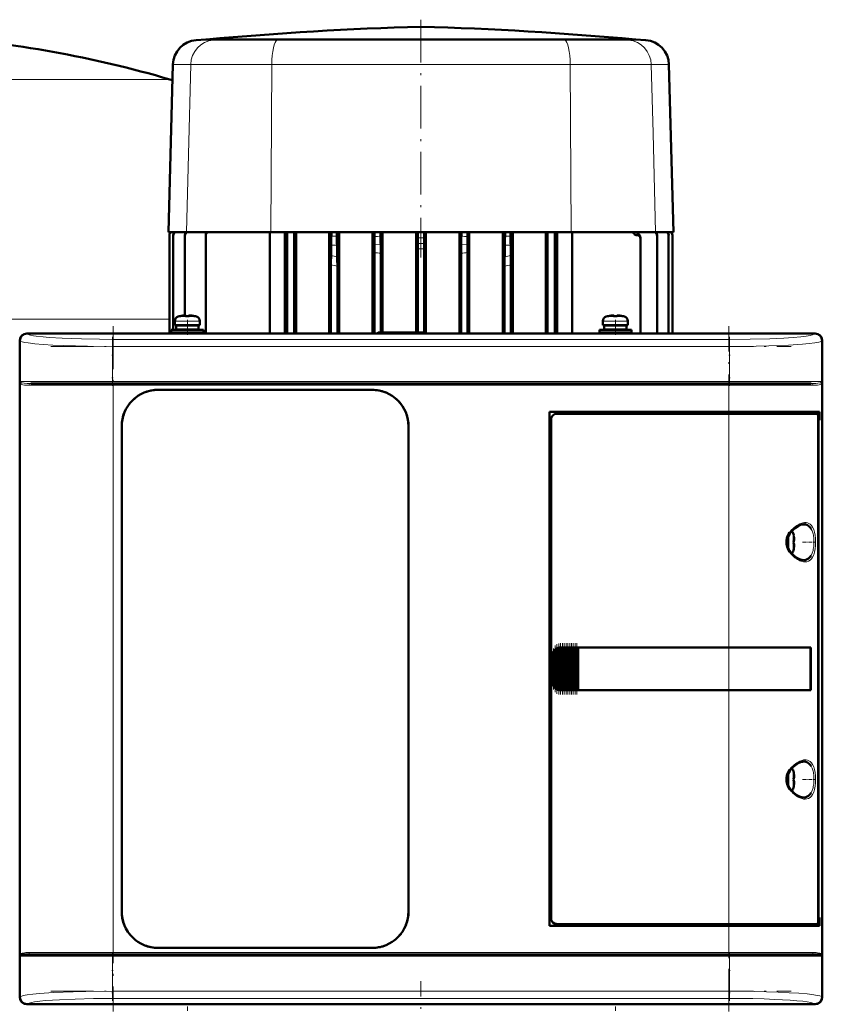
# Model space of a CAD drawing. Extents: x -1351 to 1763, y -1300 to 612.
# Tile 43 of 80: x 9 to 234, y 166 to 442. Entities that reach past the tile are written whole.
import ezdxf

# ---------------------------------------------------------------- set-up
doc = ezdxf.new("R2010")
doc.units = 0
doc.linetypes.add('DASHDOT', pattern=[18.5, 12, -3, 0.5, -3])

msp = doc.modelspace()

# ---------------------------------------------------------------- linework, layer by layer
at = {"color": 7, "linetype": 'DASHDOT', "lineweight": 18}
for p, q in [((121.59, 442.01), (121.59, 375.33)), ((35.31, 356.1), (35.31, 164.05)), ((207.9, 164.05), (207.9, 356.1)), ((17.84, 350.43), (225.37, 350.43)), ((225.37, 340.58), (17.84, 340.58)), ((18.05, 339.58), (225.16, 339.58)), ((17.84, 179.58), (225.37, 179.58)), ((225.16, 180.58), (18.05, 180.58)), ((121.6, 94.28), (121.6, 172.6)), ((17.84, 169.72), (225.37, 169.72))]:
    msp.add_line(p, q, dxfattribs=at)
at = {"color": 7, "lineweight": 50}
for p, q in [((61.33, 436.45), (58.6, 436.26)), ((66.04, 436.45), (61.33, 436.45)), ((61.48, 436.45), (61.33, 436.45)), ((92.77, 436.45), (61.48, 436.45)), ((81.92, 436.45), (66.04, 436.45)), ((81.92, 436.45), (121.58, 436.45)), ((121.59, 436.45), (92.77, 436.45)), ((174.35, 436.45), (121.59, 436.45)), ((161.27, 436.45), (121.61, 436.45)), ((177.15, 436.45), (161.27, 436.45)), ((181.71, 436.45), (174.35, 436.45)), ((181.86, 436.45), (177.15, 436.45)), ((181.71, 436.45), (181.86, 436.45)), ((181.86, 436.45), (184.58, 436.26)), ((52.07, 429.46), (50.84, 382.48)), ((191.11, 429.46), (192.34, 382.48)), ((50.84, 382.48), (55.84, 382.48)), ((51.09, 354.08), (51.09, 381.61)), ((51.09, 381.61), (51.09, 381.61)), ((52.15, 381.67), (52.15, 381.55)), ((52.15, 355.13), (52.15, 381.55)), ((55.43, 381.52), (55.43, 381.74)), ((55.43, 359.13), (55.43, 381.52)), ((55.84, 382.48), (79.46, 382.48)), ((61.28, 381.51), (61.28, 381.82)), ((61.28, 354.08), (61.28, 381.51)), ((79.24, 354.08), (79.24, 382.48)), ((79.46, 382.48), (96.46, 382.48)), ((83.46, 354.08), (83.46, 382.48)), ((84.09, 382.48), (84.09, 354.08)), ((86.09, 354.08), (86.09, 382.48)), ((86.63, 354.08), (86.63, 382.48)), ((95.83, 354.08), (95.83, 382.48)), ((96.46, 382.48), (96.47, 382.48)), ((98.05, 382.48), (96.46, 382.48)), ((96.46, 382.48), (96.46, 382.48)), ((96.47, 382.48), (98.04, 382.48)), ((96.47, 382.48), (96.47, 381.32)), ((98.04, 382.48), (98.04, 381.32)), ((98.05, 382.48), (98.04, 382.48)), ((98.05, 382.48), (108.56, 382.48)), ((98.05, 382.48), (98.05, 382.48)), ((98.64, 354.08), (98.64, 382.48)), ((108.04, 371.12), (108.04, 382.48)), ((108.56, 382.5), (108.57, 382.49)), ((108.56, 382.5), (108.56, 382.48)), ((110.29, 382.5), (108.56, 382.5)), ((108.57, 382.49), (110.28, 382.49)), ((108.57, 382.49), (108.57, 381.29)), ((110.29, 382.5), (110.28, 382.49)), ((110.28, 382.49), (110.28, 381.31)), ((110.29, 382.5), (110.29, 382.48)), ((110.29, 382.48), (120.7, 382.48)), ((110.79, 354.33), (110.79, 382.48)), ((120.22, 354.33), (120.22, 382.48)), ((120.7, 382.5), (120.71, 382.5)), ((120.7, 382.5), (120.7, 382.48)), ((120.7, 382.5), (122.48, 382.5)), ((122.48, 382.5), (120.71, 382.5)), ((120.71, 382.5), (120.71, 380.89)), ((122.48, 382.5), (122.48, 380.89)), ((122.48, 382.5), (122.48, 382.5)), ((122.48, 382.5), (122.48, 382.48)), ((122.48, 382.48), (132.9, 382.48)), ((122.97, 354.07), (122.97, 382.48)), ((132.39, 354.08), (132.39, 382.48)), ((132.9, 382.5), (132.91, 382.49)), ((132.9, 382.5), (132.9, 382.48)), ((132.9, 382.5), (134.63, 382.5)), ((132.91, 382.49), (134.62, 382.49)), ((132.91, 382.49), (132.91, 381.31)), ((134.63, 382.5), (134.62, 382.49)), ((134.62, 382.49), (134.62, 381.29)), ((134.63, 382.5), (134.63, 382.48)), ((134.63, 382.48), (145.14, 382.48)), ((135.15, 354.08), (135.15, 382.48)), ((144.54, 354.08), (144.54, 382.48)), ((145.14, 382.48), (145.15, 382.48)), ((145.14, 382.48), (145.14, 382.48)), ((145.14, 382.48), (146.73, 382.48)), ((145.15, 382.48), (146.72, 382.48)), ((145.15, 382.48), (145.15, 381.32)), ((146.72, 382.48), (146.72, 381.32)), ((146.73, 382.48), (146.72, 382.48)), ((146.73, 382.48), (146.73, 382.48)), ((146.73, 382.48), (163.72, 382.48)), ((147.36, 354.08), (147.36, 382.48)), ((156.55, 354.08), (156.55, 382.48)), ((157.09, 354.08), (157.09, 382.48)), ((159.09, 382.48), (159.09, 354.08)), ((159.73, 382.48), (159.73, 354.08)), ((163.72, 382.48), (187.34, 382.48)), ((163.95, 354.08), (163.95, 382.48)), ((181.93, 381.65), (182, 381.65)), ((183.09, 380.66), (183.09, 380.94)), ((187.34, 382.48), (192.34, 382.48)), ((187.76, 381.52), (187.76, 381.74)), ((187.76, 354.08), (187.76, 381.52)), ((191.03, 381.67), (191.03, 381.55)), ((191.03, 354.08), (191.03, 381.55)), ((192.09, 381.61), (192.09, 381.61)), ((192.09, 354.08), (192.09, 381.61)), ((96.44, 378.82), (96.39, 375.95)), ((98.06, 378.82), (98.13, 375.53)), ((145.12, 378.82), (145.06, 375.53)), ((146.74, 378.82), (146.8, 375.95)), ((183.09, 354.08), (183.09, 380.66)), ((108.53, 354.08), (108.53, 376.74)), ((110.32, 354.33), (110.32, 376.54)), ((120.69, 377.77), (120.69, 354.33)), ((122.49, 377.77), (122.49, 354.33)), ((132.86, 376.54), (132.86, 354.08)), ((134.66, 376.74), (134.66, 354.08)), ((96.36, 354.08), (96.36, 373.31)), ((98.15, 354.08), (98.15, 372.89)), ((145.03, 372.89), (145.03, 354.08)), ((146.83, 373.31), (146.83, 354.08)), ((108.03, 370.75), (108.04, 371.12)), ((108.04, 368.49), (108.03, 368.86)), ((108.04, 354.08), (108.04, 368.49)), ((54.18, 358.96), (54.17, 358.97)), ((55.6, 358.96), (55.6, 359.11)), ((56.6, 358.96), (56.6, 359.11)), ((58.03, 358.97), (58.02, 358.96)), ((174.18, 358.96), (174.17, 358.97)), ((175.6, 358.96), (175.6, 359.11)), ((176.6, 358.96), (176.6, 359.11)), ((178.03, 358.97), (178.02, 358.96)), ((52.6, 357.56), (52.6, 356.43)), ((56.1, 356.43), (52.6, 356.43)), ((52.95, 356.33), (56.1, 356.33)), ((52.95, 355.23), (52.95, 356.33)), ((54.1, 356.33), (54.1, 356.43)), ((56.1, 356.43), (59.6, 356.43)), ((59.25, 356.33), (56.1, 356.33)), ((58.1, 356.43), (58.1, 356.33)), ((59.25, 356.33), (59.25, 355.23)), ((59.6, 357.56), (59.6, 356.43)), ((172.6, 357.56), (172.6, 356.43)), ((176.1, 356.43), (172.6, 356.43)), ((172.95, 356.33), (176.1, 356.33)), ((172.95, 355.23), (172.95, 356.33)), ((174.1, 356.33), (174.1, 356.43)), ((176.1, 356.43), (179.6, 356.43)), ((179.25, 356.33), (176.1, 356.33)), ((178.1, 356.43), (178.1, 356.33)), ((179.25, 356.33), (179.25, 355.23)), ((179.6, 357.56), (179.6, 356.43)), ((11.1, 354.08), (18.95, 354.08)), ((232.08, 354.05), (11.12, 354.05)), ((18.95, 354.08), (18.96, 354.05)), ((18.95, 354.07), (23.25, 354.07)), ((23.25, 354.08), (120.95, 354.08)), ((23.25, 354.05), (23.25, 354.08)), ((51.6, 355.13), (56.1, 355.13)), ((51.6, 355.13), (51.6, 354.33)), ((51.6, 354.33), (56.1, 354.33)), ((52.15, 354.08), (52.15, 354.33)), ((52.95, 355.23), (56.1, 355.23)), ((54.1, 355.13), (54.1, 355.23)), ((54.1, 354.08), (54.1, 354.33)), ((59.25, 355.23), (56.1, 355.23)), ((56.1, 355.13), (60.6, 355.13)), ((56.1, 354.33), (60.6, 354.33)), ((58.1, 355.23), (58.1, 355.13)), ((58.1, 354.33), (58.1, 354.08)), ((60.6, 355.13), (60.6, 354.33)), ((109.6, 354.33), (109.35, 354.08)), ((122.6, 354.33), (109.6, 354.33)), ((120.95, 354.08), (120.96, 354.05)), ((120.95, 354.07), (125.25, 354.07)), ((122.6, 354.33), (122.86, 354.07)), ((125.25, 354.08), (219.95, 354.08)), ((125.25, 354.05), (125.25, 354.08)), ((171.6, 355.13), (176.1, 355.13)), ((171.6, 355.13), (171.6, 354.33)), ((171.6, 354.33), (176.1, 354.33)), ((172.95, 355.23), (176.1, 355.23)), ((174.1, 355.13), (174.1, 355.23)), ((174.1, 354.08), (174.1, 354.33)), ((179.25, 355.23), (176.1, 355.23)), ((180.6, 355.13), (176.1, 355.13)), ((180.6, 354.33), (176.1, 354.33)), ((178.1, 355.23), (178.1, 355.13)), ((178.1, 354.33), (178.1, 354.08)), ((180.6, 355.13), (180.6, 354.33)), ((219.95, 354.08), (219.96, 354.05)), ((219.95, 354.07), (224.25, 354.07)), ((224.25, 354.08), (232.1, 354.08)), ((224.25, 354.05), (224.25, 354.08)), ((9.13, 352.05), (9.13, 168.1)), ((234.07, 168.1), (234.07, 352.05)), ((234.1, 352.08), (234.1, 344.23)), ((9.13, 344.22), (9.1, 344.23)), ((9.11, 339.93), (9.11, 344.23)), ((234.1, 344.23), (234.07, 344.22)), ((234.1, 344.23), (234.1, 339.93)), ((9.1, 339.93), (9.13, 339.93)), ((12.19, 340.08), (35.31, 340.08)), ((35.31, 340.08), (207.9, 340.08)), ((207.9, 340.08), (231.02, 340.08)), ((234.07, 339.93), (234.1, 339.93)), ((234.1, 339.93), (234.1, 266.23)), ((47.9, 338.28), (107.9, 338.28)), ((47.9, 338.28), (107.9, 338.28)), ((157.6, 188.08), (157.6, 332.08)), ((157.6, 332.08), (207.9, 332.08)), ((207.9, 331.58), (159.6, 331.58)), ((233.31, 332.08), (207.9, 332.08)), ((207.9, 331.58), (232.65, 331.58)), ((233, 331.58), (232.66, 331.58)), ((233, 332.08), (233, 331.58)), ((233.31, 329.78), (233.31, 332.08)), ((158.1, 330.08), (158.1, 190.07)), ((232.94, 189.54), (232.94, 330.61)), ((232.94, 329.78), (233.31, 329.78)), ((232.94, 329.74), (233.07, 329.74)), ((233.31, 329.78), (233.07, 329.74)), ((233.07, 329.74), (233.07, 190.41)), ((37.7, 192.08), (37.7, 328.08)), ((118.1, 328.08), (118.1, 192.08)), ((118.1, 328.08), (118.1, 192.08)), ((226.07, 297.5), (226.08, 297.51)), ((226.22, 296.08), (226.07, 296.08)), ((226.22, 295.08), (226.07, 295.08)), ((226.08, 293.65), (226.07, 293.65)), ((158.97, 254.98), (158.97, 265.17)), ((159.11, 265.34), (159.27, 265.5)), ((159.48, 254.45), (159.48, 265.7)), ((159.62, 265.78), (159.78, 265.87)), ((159.99, 254.19), (159.99, 265.97)), ((160.13, 266), (160.29, 266.04)), ((160.5, 266.07), (160.64, 266.08)), ((160.5, 254.08), (160.5, 266.07)), ((160.67, 266.08), (160.61, 266.08)), ((160.67, 266.08), (160.64, 266.08)), ((160.67, 266.08), (160.8, 266.08)), ((161.01, 266.08), (160.8, 266.08)), ((161.01, 254.08), (161.01, 266.08)), ((161.15, 266.08), (161.01, 266.08)), ((161.15, 266.08), (161.23, 266.08)), ((161.23, 266.08), (161.31, 266.08)), ((161.52, 266.08), (161.31, 266.08)), ((161.52, 254.08), (161.52, 266.08)), ((161.66, 266.08), (161.52, 266.08)), ((161.66, 266.08), (161.74, 266.08)), ((161.74, 266.08), (161.82, 266.08)), ((162.03, 266.08), (161.82, 266.08)), ((162.03, 254.08), (162.03, 266.08)), ((162.17, 266.08), (162.03, 266.08)), ((162.17, 266.08), (162.25, 266.08)), ((162.25, 266.08), (162.33, 266.08)), ((162.54, 266.08), (162.33, 266.08)), ((162.54, 254.08), (162.54, 266.08)), ((162.68, 266.08), (162.54, 266.08)), ((162.68, 266.08), (162.76, 266.08)), ((162.76, 266.08), (162.84, 266.08)), ((163.05, 266.08), (162.84, 266.08)), ((163.05, 254.08), (163.05, 266.08)), ((163.19, 266.08), (163.05, 266.08)), ((163.19, 266.08), (163.27, 266.08)), ((163.27, 266.08), (163.35, 266.08)), ((163.56, 266.08), (163.35, 266.08)), ((163.56, 254.08), (163.56, 266.08)), ((163.7, 266.08), (163.56, 266.08)), ((163.7, 266.08), (163.78, 266.08)), ((163.78, 266.08), (163.86, 266.08)), ((164.07, 266.08), (163.86, 266.08)), ((164.07, 254.08), (164.07, 266.08)), ((164.21, 266.08), (164.07, 266.08)), ((164.21, 266.08), (164.29, 266.08)), ((164.29, 266.08), (164.37, 266.08)), ((164.58, 266.08), (164.37, 266.08)), ((164.58, 254.08), (164.58, 266.08)), ((164.72, 266.08), (164.58, 266.08)), ((164.72, 266.08), (164.8, 266.08)), ((164.8, 266.08), (164.88, 266.08)), ((165.09, 266.08), (164.88, 266.08)), ((165.09, 254.08), (165.09, 266.08)), ((165.23, 266.08), (165.09, 266.08)), ((165.23, 266.08), (165.31, 266.08)), ((165.31, 266.08), (165.39, 266.08)), ((165.56, 266.08), (165.39, 266.08)), ((165.56, 266.08), (165.56, 254.08)), ((165.6, 266.08), (165.56, 266.08)), ((165.6, 266.08), (207.9, 266.08)), ((165.63, 266.05), (165.6, 266.08)), ((165.63, 266.05), (207.9, 266.05)), ((165.63, 254.1), (165.63, 266.05)), ((165.63, 266.05), (207.9, 266.05)), ((230.89, 266.08), (207.9, 266.08)), ((209.87, 266.05), (207.9, 266.05)), ((209.85, 266.05), (207.9, 266.05)), ((214.27, 266.05), (209.85, 266.05)), ((216.96, 266.05), (214.27, 266.05)), ((224.55, 266.04), (217.62, 266.05)), ((230.89, 266.08), (230.57, 266.02)), ((230.82, 254.13), (230.82, 266.02)), ((230.89, 266.08), (230.89, 254.08)), ((234.1, 266.23), (234.07, 266.22)), ((234.1, 266.23), (234.1, 261.93)), ((9.13, 264.22), (9.1, 264.23)), ((9.11, 259.93), (9.11, 264.23)), ((158.6, 256.08), (158.6, 264.08)), ((9.1, 259.93), (9.13, 259.93)), ((234.07, 261.93), (234.1, 261.93)), ((234.1, 261.93), (234.1, 180.23)), ((159.27, 254.65), (159.11, 254.81)), ((159.78, 254.29), (159.62, 254.37)), ((160.29, 254.11), (160.13, 254.15)), ((160.64, 254.08), (160.5, 254.08)), ((160.67, 254.08), (160.61, 254.08)), ((160.64, 254.08), (160.67, 254.08)), ((160.67, 254.08), (160.8, 254.08)), ((161.01, 254.08), (160.8, 254.08)), ((161.15, 254.08), (161.01, 254.08)), ((161.15, 254.08), (161.23, 254.08)), ((161.23, 254.08), (161.31, 254.08)), ((161.52, 254.08), (161.31, 254.08)), ((161.66, 254.08), (161.52, 254.08)), ((161.66, 254.08), (161.74, 254.08)), ((161.74, 254.08), (161.82, 254.08)), ((162.03, 254.08), (161.82, 254.08)), ((162.17, 254.08), (162.03, 254.08)), ((162.17, 254.08), (162.25, 254.08)), ((162.25, 254.08), (162.33, 254.08)), ((162.54, 254.08), (162.33, 254.08)), ((162.68, 254.08), (162.54, 254.08)), ((162.68, 254.08), (162.76, 254.08)), ((162.76, 254.08), (162.84, 254.08)), ((163.05, 254.08), (162.84, 254.08)), ((163.19, 254.08), (163.05, 254.08)), ((163.19, 254.08), (163.27, 254.08)), ((163.27, 254.08), (163.35, 254.08)), ((163.56, 254.08), (163.35, 254.08)), ((163.7, 254.08), (163.56, 254.08)), ((163.7, 254.08), (163.78, 254.08)), ((163.78, 254.08), (163.86, 254.08)), ((164.07, 254.08), (163.86, 254.08)), ((164.21, 254.08), (164.07, 254.08)), ((164.21, 254.08), (164.29, 254.08)), ((164.29, 254.08), (164.37, 254.08)), ((164.58, 254.08), (164.37, 254.08)), ((164.72, 254.08), (164.58, 254.08)), ((164.72, 254.08), (164.8, 254.08)), ((164.8, 254.08), (164.88, 254.08)), ((165.09, 254.08), (164.88, 254.08)), ((165.23, 254.08), (165.09, 254.08)), ((165.23, 254.08), (165.31, 254.08)), ((165.31, 254.08), (165.39, 254.08)), ((165.56, 254.08), (165.39, 254.08)), ((165.56, 254.08), (165.6, 254.08)), ((165.6, 254.08), (165.63, 254.1)), ((207.9, 254.08), (165.6, 254.08)), ((165.63, 254.1), (207.9, 254.1)), ((207.9, 254.1), (209.87, 254.1)), ((230.89, 254.08), (207.9, 254.08)), ((209.85, 254.1), (213.63, 254.1)), ((214.27, 254.1), (216.96, 254.1)), ((216.96, 254.1), (217.13, 254.1)), ((230.89, 254.08), (230.57, 254.13)), ((226.07, 231), (226.08, 231.01)), ((226.22, 229.58), (226.07, 229.58)), ((226.22, 228.58), (226.07, 228.58)), ((226.08, 227.15), (226.07, 227.15)), ((232.94, 190.41), (233.07, 190.41)), ((233.07, 190.41), (233.31, 190.38)), ((207.9, 188.08), (157.6, 188.08)), ((159.6, 188.58), (207.9, 188.58)), ((232.65, 188.58), (207.9, 188.58)), ((207.9, 188.08), (233.31, 188.08)), ((232.66, 188.58), (233, 188.58)), ((233.31, 190.38), (232.94, 190.38)), ((233, 188.58), (233, 188.08)), ((233.31, 188.08), (233.31, 190.38)), ((9.13, 180.22), (9.1, 180.23)), ((9.11, 175.93), (9.11, 180.23)), ((12.19, 180.08), (35.31, 180.08)), ((207.9, 180.08), (35.31, 180.08)), ((107.9, 181.88), (47.9, 181.88)), ((231.02, 180.08), (207.9, 180.08)), ((234.1, 180.23), (234.07, 180.22)), ((234.1, 180.23), (234.1, 175.93)), ((9.1, 175.93), (9.13, 175.93)), ((234.07, 175.93), (234.1, 175.93)), ((234.1, 175.93), (234.1, 168.08)), ((18.95, 166.08), (11.1, 166.08)), ((232.08, 166.1), (11.12, 166.1)), ((18.96, 166.1), (18.95, 166.08)), ((23.25, 166.08), (18.95, 166.08)), ((23.25, 166.08), (23.25, 166.1)), ((120.95, 166.08), (23.25, 166.08)), ((120.96, 166.1), (120.95, 166.08)), ((125.25, 166.08), (120.95, 166.08)), ((125.25, 166.08), (125.25, 166.1)), ((219.95, 166.08), (125.25, 166.08)), ((219.96, 166.1), (219.95, 166.08)), ((224.25, 166.08), (219.95, 166.08)), ((224.25, 166.08), (224.25, 166.1)), ((232.1, 166.08), (224.25, 166.08))]:
    msp.add_line(p, q, dxfattribs=at)
at = {"color": 7, "lineweight": 18}
for p, q in [((58.6, 436.26), (63.39, 436.26)), ((66.04, 436.45), (63.39, 436.26)), ((63.39, 436.26), (81.28, 436.26)), ((81.92, 436.45), (81.28, 436.26)), ((81.28, 436.26), (161.91, 436.26)), ((161.27, 436.45), (161.91, 436.26)), ((161.91, 436.26), (179.8, 436.26)), ((177.15, 436.45), (179.8, 436.26)), ((179.8, 436.26), (184.58, 436.26)), ((52.07, 429.46), (57.04, 429.46)), ((57.04, 429.46), (56.4, 404.19)), ((57.04, 429.46), (79.75, 429.46)), ((79.75, 429.46), (79.46, 382.48)), ((79.75, 429.46), (163.43, 429.46)), ((163.43, 429.46), (186.15, 429.46)), ((163.43, 429.46), (163.72, 382.48)), ((186.15, 429.46), (191.11, 429.46)), ((186.15, 429.46), (186.64, 410.19)), ((51.2, 425.27), (-38.4, 425.27)), ((186.64, 410.19), (187.34, 382.48)), ((56.4, 404.19), (55.84, 382.48)), ((96.47, 381.32), (98.04, 381.32)), ((145.15, 381.32), (146.72, 381.32)), ((181.38, 381.95), (182.59, 381.95)), ((96.44, 378.82), (98.06, 378.82)), ((110.3, 378.94), (108.55, 379.03)), ((122.48, 379.33), (120.7, 379.33)), ((134.64, 379.03), (132.88, 378.94)), ((145.12, 378.82), (146.74, 378.82)), ((53.53, 358.8), (56.08, 358.8)), ((56.08, 358.8), (56.1, 358.8)), ((56.1, 358.8), (58.67, 358.8)), ((173.53, 358.8), (176.08, 358.8)), ((176.08, 358.8), (176.1, 358.8)), ((176.1, 358.8), (178.67, 358.8)), ((51.09, 358.07), (-38.4, 358.07)), ((52.6, 357.56), (56.07, 357.56)), ((56.07, 357.56), (56.1, 357.56)), ((56.1, 357.56), (59.6, 357.56)), ((172.6, 357.56), (176.07, 357.56)), ((176.07, 357.56), (176.1, 357.56)), ((176.1, 357.56), (179.6, 357.56)), ((11.12, 354.05), (11.19, 353.98)), ((232.01, 353.98), (232.08, 354.05)), ((9.19, 351.99), (9.13, 352.05)), ((9.19, 340.58), (9.19, 351.99)), ((35.13, 352.42), (208.07, 352.42)), ((35.13, 352.42), (35.13, 350.43)), ((208.07, 352.42), (208.07, 350.43)), ((234.07, 352.05), (234.01, 351.99)), ((234.01, 351.99), (234.01, 340.58)), ((35.13, 350.43), (35.13, 340.58)), ((208.07, 350.43), (35.13, 350.43)), ((208.07, 350.43), (208.07, 340.58)), ((35.13, 340.58), (9.19, 340.58)), ((9.37, 340.1), (9.37, 180.06)), ((11.73, 339.58), (35.31, 339.58)), ((35.13, 340.58), (208.07, 340.58)), ((35.13, 340.08), (35.13, 340.58)), ((35.31, 339.58), (35.31, 340.08)), ((207.9, 339.58), (35.31, 339.58)), ((35.31, 339.58), (35.31, 180.58)), ((207.9, 340.08), (207.9, 339.58)), ((207.9, 332.08), (207.9, 339.58)), ((207.9, 339.58), (231.47, 339.58)), ((225.79, 340.58), (208.07, 340.58)), ((208.07, 340.08), (208.07, 340.58)), ((234.01, 340.58), (225.79, 340.58)), ((233.84, 180.06), (233.84, 340.1)), ((207.9, 332.08), (207.9, 331.58)), ((207.9, 266.08), (207.9, 331.58)), ((225.92, 298.15), (225.92, 295.6)), ((228.87, 300.58), (228.91, 300.58)), ((230.96, 299.35), (231, 299.27)), ((224.67, 297.44), (224.67, 295.61)), ((224.67, 295.61), (224.67, 295.58)), ((224.67, 295.58), (224.67, 293.71)), ((225.92, 295.6), (225.92, 295.58)), ((225.92, 295.58), (225.92, 293.01)), ((228.92, 290.58), (228.87, 290.58)), ((231, 291.88), (230.96, 291.82)), ((159.11, 265.34), (159.11, 254.81)), ((159.27, 254.65), (159.27, 265.5)), ((159.62, 254.37), (159.62, 265.78)), ((159.78, 265.87), (159.78, 254.29)), ((160.13, 254.15), (160.13, 266)), ((160.29, 266.04), (160.29, 254.11)), ((160.64, 266.08), (160.64, 254.08)), ((160.8, 254.08), (160.8, 266.08)), ((161.15, 266.08), (161.15, 254.08)), ((161.31, 266.08), (161.31, 254.08)), ((161.66, 266.08), (161.66, 254.08)), ((161.82, 266.08), (161.82, 254.08)), ((162.17, 266.08), (162.17, 254.08)), ((162.33, 266.08), (162.33, 254.08)), ((162.68, 266.08), (162.68, 254.08)), ((162.84, 254.08), (162.84, 266.08)), ((163.19, 266.08), (163.19, 254.08)), ((163.35, 266.08), (163.35, 254.08)), ((163.7, 266.08), (163.7, 254.08)), ((163.86, 266.08), (163.86, 254.08)), ((164.21, 266.08), (164.21, 254.08)), ((164.37, 254.08), (164.37, 266.08)), ((164.72, 266.08), (164.72, 254.08)), ((164.88, 266.08), (164.88, 254.08)), ((165.23, 254.08), (165.23, 266.08)), ((165.39, 266.08), (165.39, 254.08)), ((207.9, 266.05), (207.9, 266.08)), ((207.9, 266.05), (207.9, 254.1)), ((158.65, 264.08), (158.6, 264.08)), ((158.65, 264.08), (158.65, 256.08)), ((158.82, 255.28), (158.82, 264.87)), ((158.65, 256.08), (158.6, 256.08)), ((207.9, 254.08), (207.9, 254.1)), ((207.9, 188.58), (207.9, 254.08)), ((228.87, 234.08), (228.91, 234.08)), ((230.96, 232.85), (231, 232.77)), ((224.67, 230.94), (224.67, 229.11)), ((224.67, 229.11), (224.67, 229.08)), ((224.67, 229.08), (224.67, 227.21)), ((225.92, 231.65), (225.92, 229.1)), ((225.92, 229.1), (225.92, 229.08)), ((225.92, 229.08), (225.92, 226.51)), ((228.92, 224.08), (228.87, 224.08)), ((231, 225.38), (230.96, 225.32)), ((207.9, 188.58), (207.9, 188.08)), ((207.9, 180.58), (207.9, 188.08)), ((9.19, 179.58), (17.42, 179.58)), ((9.19, 168.16), (9.19, 179.58)), ((35.31, 180.58), (11.73, 180.58)), ((17.42, 179.58), (35.13, 179.58)), ((35.13, 179.58), (35.13, 180.08)), ((208.07, 179.58), (35.13, 179.58)), ((35.13, 179.58), (35.13, 169.72)), ((35.31, 180.58), (207.9, 180.58)), ((35.31, 180.58), (35.31, 180.08)), ((231.47, 180.58), (207.9, 180.58)), ((207.9, 180.58), (207.9, 180.08)), ((208.07, 180.08), (208.07, 179.58)), ((208.07, 179.58), (208.07, 169.72)), ((208.07, 179.58), (234.01, 179.58)), ((234.01, 179.58), (234.01, 168.16)), ((35.13, 169.72), (208.07, 169.72)), ((35.13, 167.73), (35.13, 169.72)), ((208.07, 169.72), (208.07, 167.73)), ((9.13, 168.1), (9.19, 168.16)), ((11.19, 166.17), (11.12, 166.1)), ((208.07, 167.73), (35.13, 167.73)), ((232.08, 166.1), (232.01, 166.17)), ((234.01, 168.16), (234.07, 168.1))]:
    msp.add_line(p, q, dxfattribs=at)
at = {"color": 7, "linetype": 'DASHDOT', "lineweight": 18, "ltscale": 0.00078125}
msp.add_line((55.1, 359.1), (55.1, 359.14), dxfattribs=at)
at = {"color": 7, "linetype": 'DASHDOT', "lineweight": 18, "ltscale": 0.000926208}
for p, q in [((57.1, 359.1), (57.1, 359.14)), ((177.1, 359.1), (177.1, 359.14))]:
    msp.add_line(p, q, dxfattribs=at)
at = {"color": 7, "linetype": 'DASHDOT', "lineweight": 18, "ltscale": 0.000782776}
msp.add_line((175.1, 359.1), (175.1, 359.14), dxfattribs=at)
at = {"color": 7, "linetype": 'DASHDOT', "lineweight": 18, "ltscale": 0.104372}
for p, q in [((56.1, 357.9), (56.1, 353.73)), ((176.1, 357.9), (176.1, 353.73))]:
    msp.add_line(p, q, dxfattribs=at)
at = {"color": 7, "linetype": 'DASHDOT', "lineweight": 18, "ltscale": 0.342406}
for p, q in [((35.13, 353.13), (35.13, 339.43)), ((208.07, 353.13), (208.07, 339.43))]:
    msp.add_line(p, q, dxfattribs=at)
at = {"color": 7, "linetype": 'DASHDOT', "lineweight": 18, "ltscale": 0.000942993}
for p, q in [((226.22, 296.58), (226.26, 296.58)), ((226.22, 230.08), (226.26, 230.08))]:
    msp.add_line(p, q, dxfattribs=at)
at = {"color": 7, "linetype": 'DASHDOT', "lineweight": 18, "ltscale": 0.08656}
for p, q in [((228.59, 295.58), (232.05, 295.58)), ((228.59, 229.08), (232.05, 229.08))]:
    msp.add_line(p, q, dxfattribs=at)
at = {"color": 7, "linetype": 'DASHDOT', "lineweight": 18, "ltscale": 0.000793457}
for p, q in [((226.22, 294.58), (226.25, 294.58)), ((226.22, 228.08), (226.25, 228.08))]:
    msp.add_line(p, q, dxfattribs=at)
at = {"color": 7, "linetype": 'DASHDOT', "lineweight": 18, "ltscale": 0.28763}
msp.add_line((158.75, 254.32), (158.75, 265.83), dxfattribs=at)
at = {"color": 7, "linetype": 'DASHDOT', "lineweight": 18, "ltscale": 0.325663}
msp.add_line((159.2, 253.56), (159.2, 266.59), dxfattribs=at)
at = {"color": 7, "linetype": 'DASHDOT', "lineweight": 18, "ltscale": 0.347391}
msp.add_line((159.71, 253.13), (159.71, 267.02), dxfattribs=at)
at = {"color": 7, "linetype": 'DASHDOT', "lineweight": 18, "ltscale": 0.357764}
msp.add_line((160.22, 252.92), (160.22, 267.23), dxfattribs=at)
at = {"color": 7, "linetype": 'DASHDOT', "lineweight": 18, "ltscale": 0.360001}
for p, q in [((160.73, 252.88), (160.73, 267.28)), ((161.24, 252.88), (161.24, 267.28)), ((161.75, 252.88), (161.75, 267.28)), ((162.26, 252.88), (162.26, 267.28)), ((162.77, 252.88), (162.77, 267.28)), ((163.28, 252.88), (163.28, 267.28)), ((163.79, 252.88), (163.79, 267.28)), ((164.3, 252.88), (164.3, 267.28)), ((164.81, 252.88), (164.81, 267.28)), ((165.31, 252.88), (165.31, 267.28))]:
    msp.add_line(p, q, dxfattribs=at)
at = {"color": 7, "linetype": 'DASHDOT', "lineweight": 18, "ltscale": 0.34239}
for p, q in [((35.13, 180.72), (35.13, 167.02)), ((208.07, 180.72), (208.07, 167.02))]:
    msp.add_line(p, q, dxfattribs=at)
at = {"color": 7, "linetype": 'DASHDOT', "lineweight": 18, "ltscale": 0.104369}
for p, q in [((56.1, 162.25), (56.1, 166.42)), ((176.1, 162.25), (176.1, 166.42))]:
    msp.add_line(p, q, dxfattribs=at)
at = {"color": 7, "lineweight": 50}
for points in [[(181.38, 381.95), (181.15, 382.24), (180.82, 382.45), (180.74, 382.48)], [(181.38, 381.95), (181.5, 381.81), (181.66, 381.7), (181.93, 381.65)], [(55.6, 359.11), (55.6, 359.11), (55.6, 359.11), (55.59, 359.12), (55.57, 359.12), (55.52, 359.13), (55.38, 359.13), (55.1, 359.11)], [(55.6, 359.11), (55.6, 359.11), (55.6, 359.11), (55.59, 359.12), (55.55, 359.13)], [(56.6, 359.11), (56.6, 359.11), (56.61, 359.11), (56.61, 359.12), (56.63, 359.12), (56.69, 359.13), (57.1, 359.11)], [(175.6, 359.11), (175.6, 359.11), (175.6, 359.11), (175.59, 359.12), (175.57, 359.12), (175.52, 359.13), (175.38, 359.13), (175.1, 359.11)], [(175.6, 359.11), (175.6, 359.11), (175.6, 359.11), (175.59, 359.12), (175.55, 359.13)], [(176.6, 359.11), (176.6, 359.11), (176.61, 359.11), (176.61, 359.12), (176.63, 359.12), (176.69, 359.13), (177.1, 359.11)], [(232.94, 330.61), (232.91, 331.05), (232.82, 331.4), (232.74, 331.54), (232.7, 331.57), (232.65, 331.58)], [(224.94, 292.81), (224.53, 293.52), (224.23, 294.26), (224.06, 295.02), (224.03, 295.59), (224.07, 296.15), (224.18, 296.72), (224.36, 297.27), (224.62, 297.82), (224.94, 298.34)], [(225.2, 292.85), (224.75, 293.55), (224.46, 294.22), (224.27, 294.96), (224.22, 295.7), (224.31, 296.43), (224.56, 297.2), (224.97, 297.96), (225.2, 298.3)], [(225.2, 298.3), (225.8, 298.99), (226.54, 299.64), (227.3, 300.12), (228, 300.42), (228.58, 300.56), (228.87, 300.58)], [(228.91, 300.58), (229.47, 300.51), (229.99, 300.31), (230.45, 299.98), (230.72, 299.69), (230.96, 299.35)], [(226.22, 296.58), (226.25, 296.25), (226.24, 296.13), (226.24, 296.09), (226.23, 296.08), (226.23, 296.08), (226.23, 296.08), (226.22, 296.08)], [(226.24, 296.29), (226.24, 296.11), (226.23, 296.09), (226.23, 296.08), (226.23, 296.08), (226.23, 296.08), (226.22, 296.08)], [(228.87, 290.58), (228.32, 290.64), (227.69, 290.84), (226.99, 291.21), (226.24, 291.75), (225.53, 292.45), (225.2, 292.85)], [(226.24, 294.86), (226.24, 295.01), (226.24, 295.06), (226.23, 295.07), (226.23, 295.07), (226.22, 295.08), (226.22, 295.08)], [(226.22, 294.58), (226.24, 294.77), (226.24, 295.01), (226.24, 295.06), (226.23, 295.07), (226.23, 295.08), (226.22, 295.08), (226.22, 295.08)], [(230.96, 291.82), (230.64, 291.37), (230.27, 291.02), (229.85, 290.78), (229.52, 290.66), (228.92, 290.58)], [(230.82, 266.02), (220.13, 266.05), (209.87, 266.05)], [(209.87, 254.1), (228.23, 254.12), (230.82, 254.13)], [(224.94, 226.31), (224.53, 227.02), (224.23, 227.76), (224.06, 228.52), (224.03, 229.09), (224.07, 229.65), (224.18, 230.22), (224.36, 230.77), (224.62, 231.32), (224.94, 231.84)], [(225.2, 226.35), (224.75, 227.05), (224.46, 227.72), (224.27, 228.46), (224.22, 229.2), (224.31, 229.93), (224.56, 230.7), (224.97, 231.46), (225.2, 231.8)], [(225.2, 231.8), (225.8, 232.49), (226.54, 233.14), (227.3, 233.62), (228, 233.92), (228.58, 234.06), (228.87, 234.08)], [(228.91, 234.08), (229.47, 234.01), (229.99, 233.81), (230.45, 233.48), (230.72, 233.19), (230.96, 232.85)], [(226.22, 230.08), (226.25, 229.75), (226.24, 229.63), (226.24, 229.59), (226.23, 229.58), (226.23, 229.58), (226.23, 229.58), (226.22, 229.58)], [(226.24, 229.79), (226.24, 229.61), (226.23, 229.59), (226.23, 229.58), (226.23, 229.58), (226.23, 229.58), (226.22, 229.58)], [(228.87, 224.08), (228.32, 224.14), (227.69, 224.34), (226.99, 224.71), (226.24, 225.25), (225.53, 225.95), (225.2, 226.35)], [(226.24, 228.36), (226.24, 228.51), (226.24, 228.56), (226.23, 228.57), (226.23, 228.57), (226.22, 228.58), (226.22, 228.58)], [(226.22, 228.08), (226.24, 228.27), (226.24, 228.51), (226.24, 228.56), (226.23, 228.57), (226.23, 228.58), (226.22, 228.58), (226.22, 228.58)], [(230.96, 225.32), (230.64, 224.87), (230.27, 224.52), (229.85, 224.28), (229.52, 224.16), (228.92, 224.08)], [(232.65, 188.58), (232.71, 188.59), (232.75, 188.62), (232.81, 188.73), (232.9, 189.05), (232.94, 189.54)], [(9.43, 179.82), (9.61, 179.91), (9.76, 179.95), (10.14, 180.02), (11.02, 180.06), (12.19, 180.08)], [(231.02, 180.08), (232.48, 180.05), (233.27, 179.99), (233.46, 179.95), (233.77, 179.82)]]:
    msp.add_lwpolyline(points, dxfattribs=at)
at = {"color": 7, "lineweight": 18}
for points in [[(35.13, 352.42), (31.47, 352.44), (26.47, 352.54), (21.01, 352.75), (17.37, 352.97), (15.73, 353.11), (13.68, 353.35), (12.96, 353.46), (12.14, 353.62), (11.72, 353.73), (11.33, 353.89), (11.19, 353.98)], [(208.07, 352.42), (213.85, 352.47), (219.36, 352.62), (223.3, 352.8), (225.9, 352.98), (228.09, 353.18), (229.58, 353.36), (230.72, 353.55), (231.39, 353.71), (231.84, 353.87), (232.01, 353.98)], [(35.13, 350.43), (28.1, 350.49), (24.71, 350.57), (21.45, 350.68), (18.41, 350.82), (15.64, 351), (13.37, 351.19), (11.51, 351.41), (10.54, 351.56), (9.8, 351.73), (9.33, 351.9), (9.19, 351.99)], [(234.01, 351.99), (233.83, 351.88), (233.53, 351.77), (233.12, 351.66), (231.97, 351.45), (230.45, 351.25), (228.59, 351.08), (224.59, 350.81), (219.1, 350.59), (215.52, 350.5), (208.07, 350.43)], [(12.19, 340.08), (11.18, 340.09), (10.38, 340.13), (9.77, 340.21), (9.56, 340.27), (9.43, 340.34)], [(9.98, 339.7), (9.67, 339.8), (9.55, 339.87)], [(11.73, 339.58), (10.83, 339.6), (10.45, 339.63), (9.98, 339.7)], [(233.77, 340.34), (233.49, 340.22), (232.87, 340.13), (232.24, 340.1), (231.02, 340.08)], [(233.22, 339.7), (232.75, 339.63), (232.37, 339.6), (231.47, 339.58)], [(233.66, 339.87), (233.54, 339.8), (233.22, 339.7)], [(229.29, 301.08), (229.61, 301.06), (229.92, 300.99), (230.32, 300.84), (230.7, 300.6), (231.03, 300.27), (231.38, 299.78)], [(224.94, 298.34), (225.38, 298.91), (225.89, 299.45), (226.17, 299.7), (226.95, 300.28), (227.29, 300.48), (227.84, 300.75)], [(231, 299.27), (231.26, 298.72), (231.51, 297.89), (231.59, 297.51), (231.71, 296.59), (231.76, 295.58)], [(231.38, 299.78), (231.68, 299.14), (231.91, 298.39), (232.08, 297.53), (232.19, 296.58), (232.23, 295.62), (232.19, 294.63), (232.09, 293.68), (231.92, 292.8), (231.68, 292.02), (231.38, 291.37)], [(231.76, 295.58), (231.69, 294.36), (231.58, 293.59), (231.5, 293.22), (231.28, 292.48), (231, 291.88)], [(231.38, 291.37), (231.04, 290.89), (230.65, 290.52), (230.22, 290.26), (229.76, 290.12), (229.29, 290.08)], [(229.29, 234.58), (229.61, 234.56), (229.92, 234.49), (230.32, 234.34), (230.7, 234.1), (231.03, 233.77), (231.38, 233.28)], [(224.94, 231.84), (225.38, 232.41), (225.89, 232.95), (226.17, 233.2), (226.95, 233.78), (227.29, 233.98), (227.84, 234.25)], [(231, 232.77), (231.26, 232.22), (231.51, 231.39), (231.59, 231.01), (231.71, 230.09), (231.76, 229.08)], [(231.38, 233.28), (231.68, 232.63), (231.91, 231.89), (232.08, 231.03), (232.19, 230.08), (232.23, 229.12), (232.19, 228.13), (232.09, 227.18), (231.92, 226.3), (231.68, 225.52), (231.38, 224.87)], [(231.76, 229.08), (231.69, 227.86), (231.58, 227.09), (231.5, 226.72), (231.28, 225.98), (231, 225.38)], [(231.38, 224.87), (231.04, 224.39), (230.65, 224.02), (230.22, 223.76), (229.76, 223.62), (229.29, 223.58)], [(9.55, 180.28), (9.83, 180.41), (9.98, 180.45)], [(9.98, 180.45), (10.45, 180.53), (10.83, 180.56), (11.73, 180.58)], [(231.47, 180.58), (232.37, 180.56), (232.75, 180.53), (233.22, 180.45)], [(233.22, 180.45), (233.45, 180.39), (233.65, 180.28)], [(9.19, 168.16), (9.38, 168.28), (9.68, 168.39), (10.09, 168.5), (11.23, 168.71), (12.76, 168.9), (14.61, 169.08), (18.61, 169.34), (24.11, 169.57), (27.68, 169.65), (35.13, 169.72)], [(208.07, 169.72), (215.1, 169.66), (218.49, 169.58), (221.75, 169.47), (224.79, 169.33), (227.56, 169.16), (229.83, 168.97), (231.69, 168.75), (232.67, 168.59), (233.4, 168.43), (233.88, 168.25), (234.01, 168.16)], [(35.13, 167.73), (29.79, 167.69), (24.61, 167.56), (20.26, 167.37), (16.38, 167.1), (14.72, 166.93), (13.3, 166.75), (12.4, 166.59), (11.72, 166.42), (11.31, 166.25), (11.19, 166.17)], [(232.01, 166.17), (231.8, 166.31), (231.43, 166.44), (230.91, 166.57), (229.9, 166.75), (228.63, 166.92), (226.95, 167.09), (225.05, 167.24), (220.81, 167.47), (217.76, 167.59), (214.59, 167.67), (208.07, 167.73)]]:
    msp.add_lwpolyline(points, dxfattribs=at)
at = {"color": 7, "lineweight": 50}
for centre, radius, start, end in [((148.19, -512.69), 953.1, 91.59877, 95.2198), ((95, -512.69), 953.1, 84.78019, 88.40123), ((-38.4, 118.07), 320, 73.7398, 85.8128), ((59.07, 429.28), 7, 93.8317, 178.5), ((184.12, 429.28), 7, 1.5, 86.1683), ((31.6, 358.07), 69.99, 73.0941, 73.7398), ((52.09, 381.61), 1, 119.8653, 179.9932), ((52.09, 381.61), 1, 120.0877, 179.9919), ((53.16, 381.67), 1.01, 127.2113, 179.9947), ((53.15, 381.55), 0.999, 112.6812, 180.0302), ((56.48, 381.74), 1.05, 135.0842, 180.0191), ((56.43, 381.52), 0.999, 106.2059, 180.0179), ((62.48, 381.82), 1.21, 146.965, 179.7831), ((62.28, 381.51), 1.01, 106.4041, 179.9482), ((-28.53, 381.24), 124.99, 358.8889, 0.035), ((224.33, 381.24), 126.29, 179.9652, 181.0994), ((-20.99, 381.23), 129.56, 359.0262, 0.0241), ((238.89, 381.24), 128.61, 179.9712, 181.0274), ((-16.25, 380.87), 136.96, 359.3554, 0.0072), ((259.44, 380.87), 136.96, 179.9928, 180.6446), ((4.3, 381.24), 128.6, 358.9726, 0.0288), ((264.18, 381.23), 129.56, 179.9759, 180.9738), ((18.86, 381.24), 126.29, 358.9006, 0.0348), ((271.71, 381.24), 124.99, 179.965, 181.1111), ((182.09, 380.66), 1, 0.0549, 95.2054), ((183.04, 382.18), 0.502, 206.4488, 228.4384), ((181.93, 380.94), 1.17, 0.1306, 47.8327), ((186.76, 381.52), 0.999, 359.9821, 73.7941), ((186.71, 381.74), 1.05, 359.9809, 44.9158), ((190.04, 381.55), 0.999, 359.9698, 67.3188), ((190.03, 381.67), 1.01, 0.0053, 52.7887), ((191.09, 381.61), 1, 0.0062, 60.1352), ((191.09, 381.61), 1, 0.0081, 59.9123), ((239.92, 376.8), 131.39, 179.0279, 180.0253), ((-19.92, 376.6), 130.25, 359.9715, 1.0274), ((257.65, 377.79), 136.96, 179.3555, 180.0072), ((-14.46, 377.79), 136.96, 359.9928, 0.6445), ((263.11, 376.6), 130.25, 178.9725, 180.0285), ((3.27, 376.8), 131.39, 359.9747, 0.9721), ((228.72, 373.4), 132.36, 178.8943, 180.0385), ((-35.14, 372.97), 133.29, 359.965, 1.0978), ((278.34, 372.97), 133.31, 178.9023, 180.0349), ((14.48, 373.4), 132.35, 359.9614, 1.1058), ((240.61, 369.8), 132.58, 179.5905, 180.4091), ((53.9, 357.56), 1.3, 106.6015, 180), ((56.1, 350.18), 9, 102.3778, 106.6015), ((56.1, 350.18), 8.99, 96.3897, 102.3492), ((56.1, 350.18), 8.99, 96.3893, 102.3497), ((55.56, 355.09), 4.04, 93.1681, 96.4904), ((56.1, 349.07), 9.9, 89.9998, 92.8943), ((56.1, 349.07), 9.9, 89.9998, 92.8943), ((56.1, 349.06), 9.9, 87.106, 89.9999), ((56.1, 349.06), 9.9, 87.106, 89.9999), ((56.65, 355.09), 4.04, 83.5188, 86.8258), ((56.1, 350.18), 8.99, 77.6503, 83.6107), ((56.1, 350.18), 8.99, 77.6503, 83.6107), ((56.1, 350.18), 9, 73.3984, 77.6222), ((58.3, 357.56), 1.3, 0, 73.3984), ((173.9, 357.56), 1.3, 106.6015, 180), ((176.1, 350.18), 9, 102.3778, 106.6015), ((176.1, 350.18), 8.99, 96.3897, 102.3492), ((176.1, 350.18), 8.99, 96.3893, 102.3497), ((175.54, 355.33), 3.8, 92.2846, 96.5812), ((176.1, 349.07), 9.9, 89.9998, 92.8943), ((176.1, 349.07), 9.9, 89.9998, 92.8943), ((176.1, 349.06), 9.9, 87.106, 89.9999), ((176.1, 349.06), 9.9, 87.106, 89.9999), ((176.65, 355.09), 4.04, 83.5188, 86.8258), ((176.1, 350.18), 8.99, 77.6503, 83.6107), ((176.1, 350.18), 8.99, 77.6503, 83.6107), ((176.1, 350.18), 9, 73.3984, 77.6222), ((178.3, 357.56), 1.3, 0, 73.3984), ((232.1, 352.08), 2, 0.0019, 89.9981), ((47.9, 328.08), 10.2, 89.9994, 180.0006), ((47.9, 328.08), 10.2, 89.9964, 110.6188), ((107.9, 328.08), 10.2, 359.9994, 90.0006), ((107.9, 328.07), 10.2, 68.5862, 90.0017), ((47.91, 328.07), 10.21, 127.3888, 142.5021), ((107.9, 328.07), 10.21, 37.3869, 52.5005), ((108.22, 328.39), 9.75, 45.2709, 47.7994), ((108.22, 328.39), 9.76, 42.0197, 44.7188), ((47.92, 328.07), 10.21, 158.5916, 179.9845), ((47.9, 328.08), 10.2, 158.5851, 180.0015), ((107.9, 328.08), 10.2, 359.9966, 20.6205), ((231.39, 338.34), 6.95, 281.3026, 283.4013), ((224.67, 297.78), 1.3, 16.6015, 47.3449), ((217.29, 295.58), 9, 12.3778, 16.6016), ((217.29, 295.58), 8.99, 6.3893, 12.3497), ((217.29, 295.58), 8.99, 6.3893, 12.3497), ((216.18, 295.58), 9.9, 357.106, 2.8938), ((216.18, 295.58), 9.9, 357.1058, 2.8956), ((224.67, 293.38), 1.3, 312.6467, 343.3985), ((217.29, 295.58), 9, 343.3984, 347.6222), ((217.29, 295.58), 8.99, 347.6508, 353.6103), ((217.29, 295.58), 8.99, 347.6503, 353.6107), ((160.74, 264.11), 2.06, 148.9704, 158.2673), ((160.6, 263.95), 2.04, 136.9534, 143.1617), ((160.64, 264.21), 1.89, 127.9225, 136.7729), ((160.73, 263.71), 2.35, 118.0492, 122.0459), ((160.62, 264.31), 1.77, 110.7187, 118.3943), ((160.73, 263.53), 2.55, 103.6061, 106.9099), ((160.64, 264.36), 1.71, 94.6829, 101.9834), ((160.76, 264.03), 2.11, 167.8165, 178.6973), ((161.04, 263.96), 2.4, 157.7792, 167.7124), ((160.74, 256.12), 2.09, 181.2163, 192.2146), ((161.12, 256.22), 2.48, 192.5872, 202.1762), ((160.74, 256.05), 2.06, 201.7327, 211.0296), ((160.6, 256.21), 2.04, 216.8383, 223.0466), ((160.64, 255.94), 1.89, 223.2271, 232.0775), ((160.73, 256.44), 2.35, 237.9541, 241.9508), ((160.62, 255.85), 1.77, 241.6057, 249.2813), ((160.73, 256.63), 2.55, 253.0901, 256.3939), ((160.64, 255.79), 1.71, 258.0166, 265.3171), ((224.67, 231.28), 1.3, 16.6015, 47.3449), ((217.29, 229.08), 9, 12.3778, 16.6016), ((217.29, 229.08), 8.99, 6.3893, 12.3497), ((217.29, 229.08), 8.99, 6.3893, 12.3497), ((216.18, 229.08), 9.9, 357.106, 2.8938), ((216.18, 229.08), 9.9, 357.1058, 2.8956), ((224.67, 226.88), 1.3, 312.6467, 343.3985), ((217.29, 229.08), 9, 343.3984, 347.6222), ((217.29, 229.08), 8.99, 347.6508, 353.6103), ((217.29, 229.08), 8.99, 347.6503, 353.6107), ((47.9, 192.08), 10.2, 179.9994, 270.0006), ((47.9, 192.08), 10.2, 179.9966, 200.6207), ((107.9, 192.08), 10.2, 269.9994, 0.0006), ((107.9, 192.08), 10.2, 338.5852, 0.0015), ((231.39, 181.81), 6.95, 76.5988, 78.6976), ((47.91, 192.08), 10.21, 217.3871, 232.5019), ((107.9, 192.08), 10.21, 307.3871, 322.5019), ((47.9, 192.08), 10.2, 248.5852, 270.0015), ((107.9, 192.08), 10.2, 269.9966, 290.6207)]:
    msp.add_arc(centre, radius, start, end, dxfattribs=at)
at = {"color": 7, "lineweight": 18}
for centre, radius, start, end in [((111.6, 205.65), 175.66, 90.4296, 90.9893), ((121.59, 244.12), 136.77, 89.6303, 90.3697), ((131.59, 205.64), 175.67, 89.0107, 89.5704), ((182.13, 382.87), 1.22, 272.6198, 298.3409), ((123.57, 484), 111.42, 255.8763, 256.7986), ((121.81, 484.65), 108.72, 262.9841, 263.9367), ((121.59, 484.29), 106.52, 269.5159, 270.4841), ((121.38, 484.65), 108.72, 276.0633, 277.0159), ((119.61, 484), 111.42, 283.2014, 284.1238), ((123.37, 485.72), 115.62, 256.4904, 257.4023), ((119.82, 485.73), 115.62, 282.5976, 283.5095), ((-81.42, 369.8), 189.46, 359.6023, 0.3977), ((10.08, 341.23), 1.1, 216.3283, 234.0516), ((23.6, 345.54), 15.24, 198.9989, 200.9203), ((9.86, 340.09), 0.492, 149.8643, 179.2151), ((9.85, 340.3), 0.523, 202.7294, 234.4166), ((12.26, 339.58), 0.528, 138.5071, 180.4704), ((12.19, 339.64), 0.433, 90.6331, 138.6703), ((231.01, 339.64), 0.433, 41.3408, 89.3623), ((230.94, 339.58), 0.527, 359.5047, 41.4709), ((233.35, 340.3), 0.523, 305.573, 337.2571), ((233.12, 341.23), 1.1, 305.9492, 323.6704), ((233.34, 340.09), 0.492, 0.8497, 30.1599), ((219.6, 345.54), 15.24, 339.0796, 341.0014), ((229.49, 296.94), 4.15, 98.6386, 113.4614), ((229.25, 298.6), 2.48, 89.2584, 98.9171), ((228.69, 301.08), 0.598, 344.1695, 0.0866), ((230.53, 296.63), 6.77, 214.3253, 230.1489), ((230.55, 296.52), 6.7, 229.3786, 239.5375), ((229.91, 295.33), 5.35, 239.0877, 247.246), ((229.49, 294.21), 4.15, 246.5349, 261.3679), ((229.25, 292.56), 2.48, 261.0814, 270.7341), ((228.69, 290.08), 0.598, 359.9243, 15.8332), ((229.49, 230.44), 4.15, 98.6386, 113.4614), ((229.25, 232.1), 2.48, 89.2584, 98.9171), ((228.69, 234.58), 0.598, 344.1695, 0.0866), ((230.53, 230.13), 6.77, 214.3253, 230.1489), ((230.55, 230.02), 6.7, 229.3786, 239.5375), ((229.91, 228.83), 5.35, 239.0877, 247.246), ((229.49, 227.71), 4.15, 246.5349, 261.3679), ((229.25, 226.06), 2.48, 261.0814, 270.7341), ((228.69, 223.58), 0.598, 359.9243, 15.8332), ((23.6, 174.62), 15.24, 159.0795, 161.0013), ((10.08, 178.92), 1.11, 125.9526, 143.6664), ((9.81, 179.89), 0.472, 123.3931, 158.8378), ((9.86, 180.06), 0.492, 180.7849, 210.1357), ((12.26, 180.57), 0.528, 179.529, 221.481), ((12.19, 180.51), 0.433, 221.3324, 269.3679), ((231.01, 180.51), 0.433, 270.6333, 318.6759), ((230.94, 180.57), 0.528, 318.5121, 0.4702), ((233.4, 179.89), 0.471, 21.142, 56.6441), ((233.34, 180.06), 0.492, 329.8595, 359.2108), ((233.12, 178.92), 1.11, 36.3331, 54.0476), ((219.6, 174.62), 15.24, 18.9986, 20.9204)]:
    msp.add_arc(centre, radius, start, end, dxfattribs=at)
for centre, major_axis, ratio, start_param, end_param in [((63.84, 429.28), (0, -7), 0.972225, 3.208469, 4.686209), ((81.39, 429.28), (0, -7), 0.234049, 3.208469, 4.686209), ((161.8, 429.28), (0, -7), 0.234049, 1.596976, 3.074716), ((179.34, 429.28), (0, -7), 0.972225, 1.596976, 3.074716), ((11.19, 351.99), (-1.41, -1.41), 0.995146, 3.929423, 5.495354), ((232.01, 351.99), (1.41, -1.41), 0.995146, 0.787831, 2.353761), ((228.87, 301.08), (0, -0.5), 0.82263, 6.282749, 7.519795), ((228.87, 290.08), (0, -0.5), 0.822609, 1.904908, 3.141914), ((228.87, 234.58), (0, -0.5), 0.82263, 6.282749, 7.519795), ((228.87, 223.58), (0, -0.5), 0.822609, 1.904908, 3.141914), ((11.19, 168.16), (-1.41, 1.41), 0.995146, 0.787832, 2.353762), ((232.01, 168.16), (-1.41, -1.41), 0.995146, 0.787832, 2.353762)]:
    msp.add_ellipse(centre, major_axis=major_axis, ratio=ratio, start_param=start_param, end_param=end_param, dxfattribs=at)
at = {"color": 7, "lineweight": 50}
for centre, major_axis, ratio, start_param, end_param in [((181.55, 381.55), (1.14, 0.01), 0.880858, 0.398608, 1.160188), ((11.1, 352.08), (-1.41, -1.41), 0.999973, 3.927013, 5.497782), ((11.13, 352.04), (1.42, -1.42), 0.995146, 2.358627, 3.924558), ((232.07, 352.04), (1.42, 1.42), 0.995146, 5.50022, 7.06615), ((159.6, 330.07), (1.06, -1.06), 0.997265, 2.357564, 3.925621), ((159.6, 330.07), (1.06, -1.06), 0.997265, 2.357564, 3.925621), ((160.61, 264.08), (-2.01, 0), 0.996195, 4.712389, 6.283185), ((160.61, 256.08), (2.01, 0), 0.996195, 3.141593, 4.712389), ((159.6, 190.08), (1.06, 1.06), 0.997265, 2.357564, 3.925621), ((159.6, 190.08), (1.06, 1.06), 0.997265, 2.357564, 3.925621), ((11.1, 168.08), (1.41, -1.41), 0.999973, 3.926996, 5.497765), ((11.13, 168.11), (1.42, 1.42), 0.995146, 2.358627, 3.924558), ((232.07, 168.11), (1.42, -1.42), 0.995146, 5.50022, 7.06615), ((232.1, 168.08), (1.41, 1.41), 0.999973, 3.926996, 5.497765)]:
    msp.add_ellipse(centre, major_axis=major_axis, ratio=ratio, start_param=start_param, end_param=end_param, dxfattribs=at)

doc.saveas('drawing.dxf')
